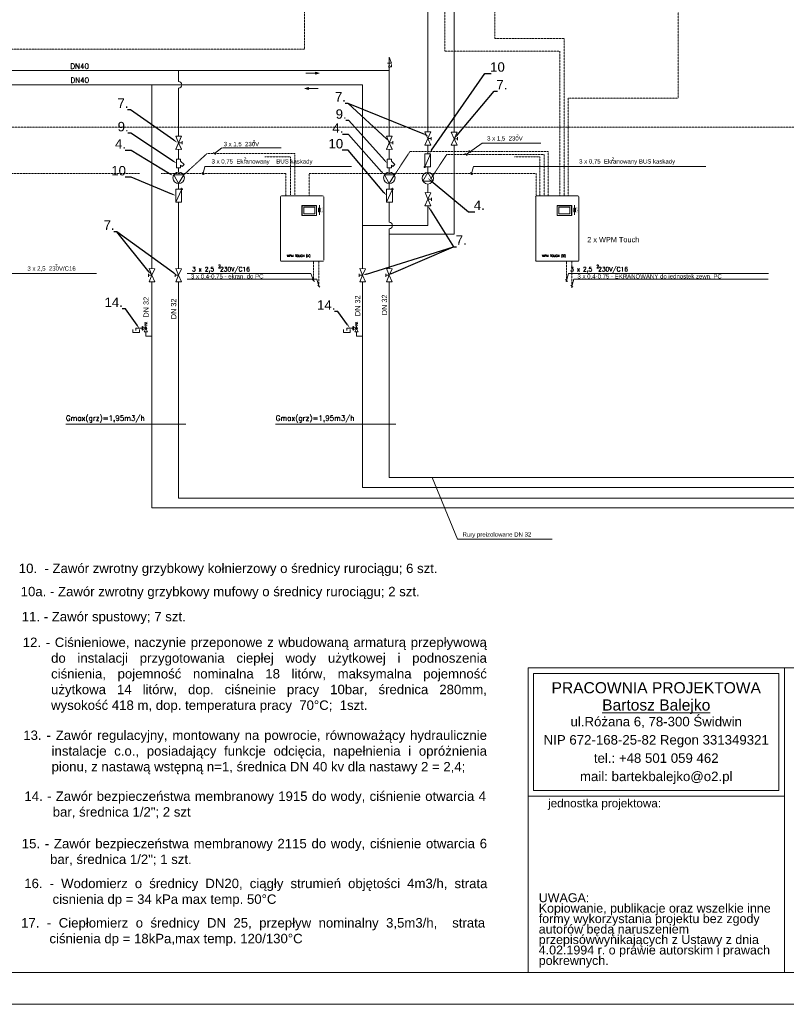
# Model space of a CAD drawing. Header units: millimetres. Extents: x 11633 to 96114, y -4650 to 25050.
# Tile 2 of 25: x 68312 to 82944, y -4650 to 14147. Entities that reach past the tile are written whole.
import ezdxf
from ezdxf import colors
from ezdxf.entities.mleader import LeaderData, LeaderLine
from ezdxf.math import Vec2, Vec3

# ---------------------------------------------------------------- set-up
doc = ezdxf.new("R2010")
doc.units = ezdxf.units.MM
doc.linetypes.add('ČÁRKOVANÁ', pattern=[19.05, 12.7, -6.35])
doc.layers.get('0').update_dxf_attribs({"lineweight": 9})
for name, color, linetype, lineweight in [('$ME-armatura', 7, 'Continuous', 9), ('ARCH TABELA_Nr_Pióra__21', 252, 'Continuous', 9), ('ARCH TABELA_Nr_Pióra__7', 252, 'Continuous', 13), ('Elektroinstalace', 4, 'ČÁRKOVANÁ', 9), ('Popisky', 7, 'Continuous', 9), ('Popisy', 7, 'Continuous', 9), ('Przewody elektryczne', 4, 'ČÁRKOVANÁ', 9), ('Rurociągi (wszystkie)', 1, 'Continuous', 30), ('Tekst', 7, 'Continuous', 9), ('Urządzenia - Armatura', 7, 'Continuous', 9)]:
    doc.layers.add(name, color=color, linetype=linetype, lineweight=lineweight)
doc.layers.add('_TABELA', color=7, linetype='Continuous')
doc.styles.add('GENERATED_STYLE_7', font='arial.ttf')
doc.styles.add('GENERATED_STYLE_8', font='arial.ttf')
doc.styles.get("Standard").update_dxf_attribs({"font": 'arial.ttf'})
doc.styles.add('styl5', font='simplex.shx')

msp = doc.modelspace()

# ---------------------------------------------------------------- hatches: boundary and pattern name
at = {"layer": '$ME-armatura', "lineweight": 15}
for points in [[(73957, 13109), (73957, 13143), (74026, 13126)], [(73823, 12850), (73823, 12817), (73754, 12833)]]:
    msp.add_hatch(color=256, dxfattribs=at).paths.add_polyline_path(points)
at = {"layer": 'Urządzenia - Armatura', "lineweight": 15}
for points in [[(70661, 8292), (70656, 8292), (70656, 8220), (70661, 8220)], [(70740, 8256, 1), (70700, 8256, 1)], [(74683, 8292), (74678, 8292), (74678, 8220), (74683, 8220)], [(74761, 8256, 1), (74721, 8256, 1)]]:
    msp.add_hatch(color=256, dxfattribs=at).paths.add_polyline_path(points)

# ---------------------------------------------------------------- linework, layer by layer
at = {"layer": '$ME-armatura', "lineweight": 15}
for p, q in [((75367, 13432), (75410, 13317)), ((75367, 13268), (75367, 13432)), ((75410, 13317), (75331, 13317)), ((75367, 13179), (75367, 13236)), ((75383, 13250), (75406, 13250)), ((75406, 13250), (75406, 13293)), ((73957, 13126), (73774, 13126)), ((74026, 13126), (73957, 13143)), ((73957, 13109), (73957, 13143)), ((74026, 13126), (73957, 13109)), ((73754, 12833), (73823, 12850)), ((73754, 12833), (73823, 12817)), ((73823, 12850), (73823, 12817)), ((73823, 12833), (74006, 12833))]:
    msp.add_line(p, q, dxfattribs=at)
msp.add_circle((75367, 13252), 16.1, dxfattribs=at)
at = {"color": 7, "linetype": 'Continuous', "lineweight": 15}
for p, q in [((73298, 10779), (73293, 10765)), ((73293, 10765), (73293, 9554)), ((73312, 10785), (73298, 10779)), ((74094, 10785), (73312, 10785)), ((74108, 10779), (74094, 10785)), ((74114, 9554), (74114, 10765)), ((78163, 10765), (78157, 10779)), ((78167, 10779), (78162, 10765)), ((78162, 10765), (78162, 9554)), ((78181, 10785), (78167, 10779)), ((78963, 10785), (78181, 10785)), ((78977, 10779), (78963, 10785)), ((78983, 10765), (78977, 10779)), ((78983, 9554), (78983, 10765)), ((73699, 10593), (73703, 10593)), ((73699, 10415), (73699, 10593)), ((73703, 10593), (73703, 10415)), ((73704, 10599), (73704, 10594)), ((73704, 10599), (73973, 10599)), ((73973, 10594), (73704, 10594)), ((73944, 10566), (73733, 10566)), ((73733, 10566), (73733, 10440)), ((73944, 10440), (73944, 10566)), ((73973, 10594), (73973, 10599)), ((73974, 10593), (73979, 10593)), ((73974, 10414), (73974, 10593)), ((73979, 10593), (73979, 10414)), ((78568, 10593), (78572, 10593)), ((78568, 10415), (78568, 10593)), ((78572, 10593), (78572, 10415)), ((78573, 10599), (78573, 10594)), ((78573, 10599), (78842, 10599)), ((78842, 10594), (78573, 10594)), ((78813, 10566), (78602, 10566)), ((78602, 10566), (78602, 10440)), ((78813, 10440), (78813, 10566)), ((78842, 10594), (78842, 10599)), ((78843, 10593), (78848, 10593)), ((78843, 10414), (78843, 10593)), ((78848, 10593), (78848, 10414)), ((73699, 10414), (73703, 10414)), ((73704, 10412), (73973, 10412)), ((73704, 10408), (73704, 10412)), ((73973, 10408), (73704, 10408)), ((73733, 10440), (73944, 10440)), ((73973, 10412), (73973, 10408)), ((73974, 10414), (73979, 10414)), ((78568, 10414), (78572, 10414)), ((78573, 10412), (78842, 10412)), ((78573, 10408), (78573, 10412)), ((78842, 10408), (78573, 10408)), ((78602, 10440), (78813, 10440)), ((78842, 10412), (78842, 10408)), ((78843, 10414), (78848, 10414)), ((73293, 9554), (73298, 9540)), ((73298, 9540), (73312, 9534)), ((73312, 9534), (74094, 9534)), ((74094, 9534), (74108, 9540)), ((78157, 9540), (78163, 9554)), ((78162, 9554), (78167, 9540)), ((78167, 9540), (78181, 9534)), ((78181, 9534), (78963, 9534)), ((78963, 9534), (78977, 9540)), ((78977, 9540), (78983, 9554))]:
    msp.add_line(p, q, dxfattribs=at)
at = {"lineweight": 15}
for p, q in [((74018, 10547), (74018, 10476)), ((74018, 10547), (74049, 10547)), ((74033, 10604), (74033, 10419)), ((74049, 10547), (74049, 10476)), ((78887, 10547), (78887, 10476)), ((78887, 10547), (78918, 10547)), ((78902, 10604), (78902, 10419)), ((78918, 10547), (78918, 10476)), ((74049, 10476), (74018, 10476)), ((78918, 10476), (78887, 10476))]:
    msp.add_line(p, q, dxfattribs=at)
at = {"color": 7, "linetype": 'Continuous', "lineweight": 15}
for centre, radius, start, end in [((73704, 10593), 5.47, 90, 180), ((73704, 10593), 1.09, 90, 180), ((73973, 10593), 5.47, 0, 90), ((73973, 10593), 1.09, 0, 90), ((78573, 10593), 5.47, 90, 180), ((78573, 10593), 1.09, 90, 180), ((78842, 10593), 5.47, 0, 90), ((78842, 10593), 1.09, 0, 90), ((73704, 10414), 5.47, 180, 270), ((73704, 10414), 1.09, 180, 270), ((73973, 10414), 1.09, 270, 0), ((73973, 10414), 5.47, 270, 0), ((78573, 10414), 5.47, 180, 270), ((78573, 10414), 1.09, 180, 270), ((78842, 10414), 1.09, 270, 0), ((78842, 10414), 5.47, 270, 0)]:
    msp.add_arc(centre, radius, start, end, dxfattribs=at)
at = {"layer": '_TABELA', "color": 7, "lineweight": 15}
for p, q in [((56614, -4040), (95514, -4040)), ((54114, -4650), (96114, -4650))]:
    msp.add_line(p, q, dxfattribs=at)
at = {"layer": 'ARCH TABELA_Nr_Pióra__21', "color": 0, "linetype": 'Continuous'}
for p, q in [((78014, -4040), (78014, 1772)), ((78014, 1772), (82908, 1772)), ((78014, -675), (78014, 1772)), ((78014, 1772), (95514, 1772)), ((82908, 1772), (82908, -4040)), ((82908, -675), (82908, 1772)), ((78120, -569), (78120, 1665)), ((78120, 1665), (82801, 1665)), ((82801, -569), (82801, 1665)), ((82908, -4040), (82908, 1372)), ((78014, -675), (82908, -675)), ((78120, -569), (82801, -569)), ((78014, -4040), (82908, -4040)), ((95514, -4040), (82908, -4040))]:
    msp.add_line(p, q, dxfattribs=at)
at = {"layer": 'Elektroinstalace', "color": 253, "linetype": 'Continuous', "lineweight": 15}
for p, q in [((72029, 11593), (72173, 11703)), ((72180, 11703), (73304, 11703)), ((76831, 11576), (77136, 11791)), ((77136, 11791), (78260, 11791)), ((72009, 11612), (72048, 11573)), ((76811, 11595), (76850, 11556)), ((76886, 11650), (76925, 11611)), ((76667, 4230), (76187, 5405)), ((76667, 4230), (78478, 4230))]:
    msp.add_line(p, q, dxfattribs=at)
at = {"layer": 'Popisy', "linetype": 'Continuous', "lineweight": 15}
for p, q in [((71805, 11183), (71848, 11343)), ((71848, 11343), (74642, 11343)), ((76929, 11183), (76971, 11343)), ((76971, 11343), (81411, 11343)), ((71792, 11229), (71831, 11190)), ((76916, 11229), (76955, 11190)), ((68104, 9304), (69777, 9304)), ((71507, 9303), (73866, 9303)), ((73920, 9169), (73866, 9303)), ((78742, 9143), (78785, 9303)), ((78785, 9303), (82606, 9303)), ((71509, 9194), (73984, 9194)), ((73900, 9189), (73939, 9150)), ((73900, 9189), (73939, 9150)), ((74021, 9061), (73984, 9194)), ((74002, 9080), (74041, 9041)), ((74002, 9080), (74041, 9041)), ((78730, 9189), (78769, 9150)), ((78831, 9080), (78870, 9041)), ((78843, 9034), (78886, 9194)), ((78886, 9194), (82598, 9194))]:
    msp.add_line(p, q, dxfattribs=at)
at = {"layer": 'Przewody elektryczne', "color": 253, "lineweight": 15, "ltscale": 0.3}
for p, q in [((76424, 21089), (76424, 13549)), ((77382, 18948), (77382, 13787)), ((73746, 16884), (73746, 13583)), ((78701, 13787), (78701, 10785)), ((67792, 13583), (73746, 13583)), ((78621, 13549), (78621, 10785)), ((78778, 12646), (78778, 10785)), ((84171, 12093), (67866, 12093)), ((71889, 11593), (71442, 11183)), ((71889, 11593), (73565, 11593)), ((72992, 11528), (73478, 11528)), ((73478, 11528), (73478, 10801)), ((73565, 11593), (73565, 10801)), ((75761, 11631), (75425, 11119)), ((75761, 11631), (77559, 11631)), ((76465, 11576), (76159, 11111)), ((77485, 11576), (76465, 11576)), ((77485, 11576), (78321, 11576)), ((77559, 11631), (78398, 11631)), ((77756, 11528), (78242, 11528)), ((78242, 11528), (78242, 10785)), ((78321, 11576), (78321, 10785)), ((78398, 11631), (78398, 10785)), ((68106, 11209), (70597, 11209)), ((71014, 11209), (73392, 11209)), ((73392, 11209), (73392, 10785)), ((73834, 11212), (73834, 10785)), ((73834, 11212), (78168, 11209)), ((78168, 11209), (78168, 10785)), ((73920, 9169), (73920, 9533)), ((74021, 9061), (74021, 9534)), ((78749, 9169), (78749, 9533)), ((78851, 9061), (78851, 9534))]:
    msp.add_line(p, q, dxfattribs=at)
for points in [[(80881, 16246), (80881, 12646), (78778, 12646)], [(77382, 13787), (78701, 13787)], [(76424, 13549), (78621, 13549)]]:
    msp.add_lwpolyline(points, dxfattribs=at)
at = {"layer": 'Rurociągi (wszystkie)', "lineweight": 15}
for p, q in [((76101, 12761), (76101, 18454)), ((76101, 13365), (76101, 13900)), ((76101, 12003), (76101, 13365)), ((73606, 12904), (62240, 12904)), ((70848, 12904), (67685, 12904)), ((70836, 11924), (70836, 12904)), ((74858, 12904), (70848, 12904)), ((74858, 11924), (74858, 12904)), ((70836, 11924), (70836, 10654)), ((74858, 11924), (74858, 10654)), ((76102, 11751), (76102, 11588)), ((76102, 11336), (76102, 11230)), ((70837, 9394), (70836, 10914)), ((74858, 9394), (74858, 10914)), ((76102, 11010), (76102, 10845)), ((76102, 10219), (76102, 10593)), ((76102, 10219), (74858, 10219)), ((70837, 9394), (70837, 9761)), ((74858, 9394), (74858, 9761)), ((70836, 8108), (70836, 9142)), ((74857, 8108), (74857, 9142)), ((70836, 4826), (70836, 8742)), ((74857, 5217), (74857, 8742)), ((70720, 8185), (70720, 8108)), ((70720, 8108), (70836, 8108)), ((74741, 8185), (74741, 8108)), ((74741, 8108), (74857, 8108)), ((80703, 5216), (74857, 5217)), ((86624, 5216), (78134, 5217)), ((89215, 4826), (70836, 4826))]:
    msp.add_line(p, q, dxfattribs=at)
at = {"layer": 'Rurociągi (wszystkie)', "color": 4, "linetype": 'ByBlock', "lineweight": 15, "ltscale": 0.5}
for p, q in [((76604, 12751), (76604, 16699)), ((76604, 13355), (76604, 13900)), ((76604, 12001), (76604, 13428)), ((76604, 10053), (76604, 11749)), ((76604, 10053), (75367, 10053))]:
    msp.add_line(p, q, dxfattribs=at)
at = {"layer": 'Rurociągi (wszystkie)', "color": 150, "lineweight": 15}
for p, q in [((73606, 13179), (61754, 13179)), ((70787, 13179), (61754, 13179)), ((70848, 13179), (67685, 13179)), ((75367, 13179), (70848, 13179)), ((71346, 12966), (71346, 13179)), ((75367, 11924), (75367, 13179)), ((71346, 11924), (71346, 12842)), ((71346, 11486), (71346, 11672)), ((71346, 11486), (71346, 11661)), ((75367, 11486), (75367, 11672)), ((75367, 11486), (75367, 11661)), ((71346, 11239), (71346, 11322)), ((75367, 11239), (75367, 11322)), ((71346, 10914), (71346, 11019)), ((75367, 10914), (75367, 11019)), ((71346, 10157), (71346, 10662)), ((75367, 10281), (75367, 10662)), ((71346, 9394), (71346, 10157)), ((75367, 9394), (75367, 10157)), ((71345, 9142), (71345, 5015)), ((75366, 9142), (75366, 5405)), ((80613, 5405), (75366, 5405)), ((86534, 5405), (78302, 5405)), ((89125, 5015), (71345, 5015))]:
    msp.add_line(p, q, dxfattribs=at)
for centre in [(71346, 12904), (75367, 10219)]:
    msp.add_arc(centre, 62.1, 270, 90, dxfattribs=at)
at = {"layer": 'Tekst', "lineweight": 15}
for p, q in [((71484, 6427), (69191, 6427)), ((75489, 6427), (73196, 6427))]:
    msp.add_line(p, q, dxfattribs=at)
at = {"layer": 'Urządzenia - Armatura', "lineweight": 15}
for p, q in [((71400, 11925), (71290, 11924)), ((71290, 11924), (71346, 11798)), ((71401, 11924), (71290, 11673)), ((71291, 11925), (71346, 11798)), ((71401, 11924), (71291, 11925)), ((71400, 11925), (71346, 11798)), ((75422, 11925), (75312, 11924)), ((75312, 11924), (75367, 11798)), ((75423, 11924), (75312, 11673)), ((75313, 11925), (75367, 11798)), ((75423, 11924), (75313, 11925)), ((75422, 11925), (75367, 11798)), ((76046, 11751), (76101, 11877)), ((76047, 12003), (76101, 11877)), ((76157, 12003), (76047, 12003)), ((76157, 12003), (76101, 11877)), ((76101, 11877), (76168, 11877)), ((76156, 11751), (76101, 11877)), ((76168, 11904), (76168, 11849)), ((76549, 11749), (76604, 11875)), ((76550, 12001), (76604, 11875)), ((76660, 12001), (76550, 12001)), ((76660, 12001), (76604, 11875)), ((76604, 11875), (76671, 11875)), ((76659, 11749), (76604, 11875)), ((76671, 11902), (76671, 11847)), ((71400, 11672), (71290, 11673)), ((71291, 11672), (71346, 11798)), ((71401, 11673), (71291, 11672)), ((71346, 11798), (71412, 11799)), ((71401, 11673), (71346, 11798)), ((71400, 11672), (71346, 11798)), ((71346, 11798), (71412, 11798)), ((71412, 11771), (71412, 11826)), ((71412, 11826), (71412, 11771)), ((75422, 11672), (75312, 11673)), ((75313, 11672), (75367, 11798)), ((75423, 11673), (75313, 11672)), ((75367, 11798), (75434, 11799)), ((75423, 11673), (75367, 11798)), ((75422, 11672), (75367, 11798)), ((75367, 11798), (75434, 11798)), ((75434, 11771), (75434, 11826)), ((75434, 11826), (75434, 11771)), ((76156, 11751), (76046, 11751)), ((76659, 11749), (76549, 11749)), ((76044, 11349), (76044, 11588)), ((76044, 11588), (76154, 11588)), ((76154, 11588), (76049, 11348)), ((76154, 11588), (76154, 11336)), ((76058, 11336), (76154, 11336)), ((71251, 11185), (71442, 11183)), ((71344, 11019), (71251, 11185)), ((71442, 11183), (71344, 11019)), ((75273, 11185), (75463, 11183)), ((75366, 11019), (75273, 11185)), ((75463, 11183), (75366, 11019)), ((76006, 11067), (76103, 11230)), ((76103, 11230), (76196, 11064)), ((71293, 10662), (71293, 10914)), ((71390, 10914), (71293, 10914)), ((75315, 10662), (75315, 10914)), ((75411, 10914), (75315, 10914)), ((76196, 11064), (76006, 11067)), ((71293, 10662), (71398, 10901)), ((71403, 10900), (71403, 10662)), ((75315, 10662), (75420, 10901)), ((75425, 10900), (75425, 10662)), ((76047, 10593), (76102, 10719)), ((76048, 10845), (76102, 10719)), ((76158, 10844), (76048, 10845)), ((76158, 10844), (76102, 10719)), ((76102, 10719), (76169, 10718)), ((76157, 10592), (76102, 10719)), ((76169, 10746), (76169, 10691)), ((71403, 10662), (71293, 10662)), ((75425, 10662), (75315, 10662)), ((76157, 10592), (76047, 10593)), ((70769, 9240), (70769, 9295)), ((70836, 9268), (70769, 9268)), ((70781, 9142), (70836, 9268)), ((70782, 9394), (70836, 9268)), ((70782, 9394), (70892, 9393)), ((70892, 9393), (70836, 9268)), ((70891, 9141), (70836, 9268)), ((71278, 9240), (71278, 9295)), ((71345, 9268), (71278, 9268)), ((71290, 9142), (71345, 9268)), ((71291, 9394), (71345, 9268)), ((71291, 9394), (71401, 9393)), ((71401, 9393), (71345, 9268)), ((71400, 9141), (71345, 9268)), ((74791, 9240), (74791, 9295)), ((74858, 9268), (74791, 9268)), ((74802, 9142), (74858, 9268)), ((74803, 9394), (74858, 9268)), ((74803, 9394), (74913, 9393)), ((74913, 9393), (74858, 9268)), ((74912, 9141), (74858, 9268)), ((75300, 9240), (75300, 9295)), ((75367, 9268), (75300, 9268)), ((75311, 9142), (75367, 9268)), ((75312, 9394), (75367, 9268)), ((75312, 9394), (75422, 9393)), ((75422, 9393), (75367, 9268)), ((75421, 9141), (75367, 9268)), ((70781, 9142), (70891, 9141)), ((71290, 9142), (71400, 9141)), ((74802, 9142), (74912, 9141)), ((75311, 9142), (75421, 9141)), ((70649, 8287), (70656, 8283)), ((70649, 8287), (70649, 8225)), ((70656, 8292), (70656, 8220)), ((70661, 8292), (70656, 8292)), ((70661, 8292), (70661, 8220)), ((70661, 8281), (70701, 8264)), ((70692, 8359), (70747, 8372)), ((70692, 8359), (70747, 8345)), ((70692, 8332), (70747, 8345)), ((70692, 8332), (70747, 8318)), ((70692, 8305), (70747, 8318)), ((70720, 8298), (70692, 8305)), ((70720, 8276), (70720, 8298)), ((74670, 8287), (74678, 8283)), ((74670, 8287), (74670, 8225)), ((74678, 8292), (74678, 8220)), ((74683, 8292), (74678, 8292)), ((74683, 8292), (74683, 8220)), ((74683, 8281), (74723, 8264)), ((74714, 8359), (74769, 8372)), ((74714, 8359), (74769, 8345)), ((74714, 8332), (74769, 8345)), ((74714, 8332), (74769, 8318)), ((74714, 8305), (74769, 8318)), ((74741, 8298), (74714, 8305)), ((74741, 8276), (74741, 8298)), ((70473, 8232), (70473, 8173)), ((70473, 8173), (70599, 8173)), ((70649, 8256), (70531, 8256)), ((70531, 8256), (70531, 8214)), ((70599, 8173), (70599, 8232)), ((70649, 8225), (70656, 8228)), ((70661, 8220), (70656, 8220)), ((70661, 8230), (70701, 8248)), ((70689, 8185), (70712, 8237)), ((70689, 8185), (70750, 8185)), ((70750, 8185), (70728, 8237)), ((74495, 8232), (74495, 8173)), ((74495, 8173), (74620, 8173)), ((74670, 8256), (74553, 8256)), ((74553, 8256), (74553, 8214)), ((74620, 8173), (74620, 8232)), ((74670, 8225), (74678, 8228)), ((74683, 8220), (74678, 8220)), ((74683, 8230), (74723, 8248)), ((74710, 8185), (74733, 8237)), ((74710, 8185), (74772, 8185)), ((74772, 8185), (74749, 8237))]:
    msp.add_line(p, q, dxfattribs=at)
at = {"layer": 'Urządzenia - Armatura', "color": 0, "linetype": 'Continuous', "lineweight": 15}
for points in [[(71306, 11486), (71384, 11486)], [(71306, 11322), (71306, 11486)], [(71384, 11447), (71384, 11486)], [(75328, 11486), (75406, 11486)], [(75328, 11322), (75328, 11486)], [(75406, 11447), (75406, 11486)], [(71306, 11322), (71384, 11322)], [(71356, 11322), (71337, 11322), (71356, 11322), (71337, 11322), (71356, 11322)], [(71384, 11447), (71450, 11380)], [(71450, 11380), (71414, 11342), (71384, 11372)], [(71384, 11322), (71384, 11372)], [(75328, 11322), (75406, 11322)], [(75378, 11322), (75358, 11322), (75378, 11322), (75358, 11322), (75378, 11322)], [(75406, 11447), (75472, 11380)], [(75472, 11380), (75436, 11342), (75406, 11372)], [(75406, 11322), (75406, 11372)]]:
    msp.add_lwpolyline(points, dxfattribs=at)
at = {"layer": 'Urządzenia - Armatura', "lineweight": 15}
for centre, radius in [((76044, 11336), 13.8), ((71346, 11129), 110), ((75367, 11129), 110), ((76102, 11120), 110), ((71403, 10914), 13.8), ((75425, 10914), 13.8), ((70720, 8256), 20), ((74741, 8256), 20)]:
    msp.add_circle(centre, radius, dxfattribs=at)

# ---------------------------------------------------------------- texts
at = {"color": 254, "lineweight": 15, "char_height": 17.5, "width": 181.26, "attachment_point": 9, "rotation": 90}
for insert in [(74096, 10612), (78965, 10612)]:
    msp.add_mtext('\\pxqc;3 x 6,3AT', dxfattribs=dict(at, insert=insert))
at = {"lineweight": 15, "char_height": 180, "attachment_point": 1}
for s, insert, width in [('\\pxi-3,l4,qjt4;\\A1;10.  - Zawór zwrotny grzybkowy kołnierzowy o średnicy rurociągu; 6 szt. \\P', (68115, 3763), 11312.28), ('\\pxi-3,l4,qjt4;\\A1;10a. - Zawór zwrotny grzybkowy mufowy o średnicy rurociągu; 2 szt. \\P', (68151, 3320), 9061.87), ('\\pxi-3,l4,qjt4;\\A1;11. - Zawór spustowy; 7 szt.', (68171, 2842), 10611.07), ('\\pxi-3,l4,qjt4;\\A1;12. - Ciśnieniowe, naczynie przeponowe z wbudowaną armaturą przepływową do instalacji przygotowania ciepłej wody użytkowej i podnoszenia ciśnienia, pojemność nominalna 18 litórw, maksymalna pojemność użytkowa 14 litórw, dop. ciśneinie pracy 10bar, średnica 280mm, wysokość 418 m, dop. temperatura pracy  70%%dC;  1szt.', (68191, 2351), 9010.99), ('\\pxi-3,l4,qjt4;13. - Zawór regulacyjny, montowany na powrocie, równoważący hydraulicznie instalacje c.o., posiadający funkcje odcięcia, napełnienia i opróżnienia pionu, z nastawą wstępną n=1, średnica DN 40 kv dla nastawy 2 = 2,4;', (68201, 577), 9002.69), ('\\pxi-3,l4,qjt4;14. - Zawór bezpieczeństwa membranowy 1915 do wody, ciśnienie otwarcia 4 bar, średnica 1/2"; 2 szt', (68222, -587), 8962.05), ('\\pxi-3,l4,qjt4;15. - Zawór bezpieczeństwa membranowy 2115 do wody, ciśnienie otwarcia 6 bar, średnica 1/2"; 1 szt.', (68172, -1491), 9032.9), ('\\pxi-3,l4,qjt4;16. - Wodomierz o średnicy DN20, ciągły strumień objętości 4m3/h, strata cisnienia dp = 34 kPa max temp. 50%%dC', (68219, -2252), 8993.73)]:
    msp.add_mtext(s, dxfattribs=dict(at, insert=insert, width=width))
at = {"insert": (68160, -3004), "char_height": 180, "width": 9008.74, "attachment_point": 1}
msp.add_mtext('\\pxi-3,l4,qjt4;17. - Ciepłomierz o średnicy DN 25, przepływ nominalny 3,5m3/h,  strata ciśnienia dp = 18kPa,max temp. 120/130%%dC', dxfattribs=at)
at = {"layer": 'ARCH TABELA_Nr_Pióra__7', "color": 0, "linetype": 'Continuous', "insert": (80461, 1500), "char_height": 212.77, "attachment_point": 2, "line_spacing_factor": 0.926719, "style": 'GENERATED_STYLE_8'}
msp.add_mtext('{PRACOWNIA PROJEKTOWA\\P\\LBartosz Balejko}', dxfattribs=at)
at = {"layer": 'ARCH TABELA_Nr_Pióra__7', "color": 0, "linetype": 'Continuous', "style": 'GENERATED_STYLE_7'}
for s, insert, char_height, width, attachment_point, line_spacing_factor in [('{ul.Różana 6, 78-300 Świdwin\\PNIP 672-168-25-82 Regon 331349321\\Ptel.: +48 501 059 462\\Pmail: bartekbalejko@o2.pl}', (80461, 838), 180.85, 4680.85, 2, 1.156383), ('{UWAGA:\\PKopiowanie, publikacje oraz wszelkie inne formy wykorzystania projektu bez zgody autorów będą naruszeniem przepisówwynikających z Ustawy z dnia 4.02.1994 r. o prawie autorskim i prawach pokrewnych.}', (78219, -2530), 170.213, 4483.41, 1, 0.703415)]:
    msp.add_mtext(s, dxfattribs=dict(at, insert=insert, char_height=char_height, width=width, attachment_point=attachment_point, line_spacing_factor=line_spacing_factor))
at = {"layer": 'ARCH TABELA_Nr_Pióra__7', "color": 0, "linetype": 'Continuous', "insert": (78397, -730), "char_height": 159.58, "attachment_point": 1, "style": 'GENERATED_STYLE_7'}
msp.add_mtext('{jednostka projektowa:}', dxfattribs=at)
at = {"layer": 'Popisky', "lineweight": 15}
for s, height, p in [('2', 55, (72762, 11794)), ('3 x 1,5  230V', 82.5, (77234, 11840)), ('2', 55, (77792, 11903)), ('3 x 1,5  230V', 82.5, (72204, 11732)), ('3 x 0.4-0.75 - ekran. do PC', 82.5, (71581, 9206)), ('3 x 0.4-0.75 - EKRANOWANY do jednostek zewn. PC', 82.5, (78958, 9206)), ('Rury preizolowane DN 32', 82.5, (76764, 4279))]:
    msp.add_text(s, height=height, dxfattribs=at).set_placement(p)
at = {"layer": 'Popisy', "lineweight": 15}
for s, height, p in [('3 x 0,75  Ekranowany    BUS kaskady', 82.5, (71974, 11401)), ('2', 55, (72597, 11463)), ('3 x 0,75  Ekranowany BUS kaskady', 82.5, (78990, 11401)), ('2', 55, (79614, 11463)), ('3 x 2,5  230V/C16', 82.5, (68459, 9355)), ('2', 55, (68990, 9429)), ('2', 55, (79855, 9241))]:
    msp.add_text(s, height=height, dxfattribs=at).set_placement(p)
at = {"layer": 'Tekst', "lineweight": 15, "style": 'styl5'}
for s, height, p in [('DN40', 100, (69279, 13209)), ('DN40', 100, (69282, 12942)), ('WPM TOUCH (A)', 41.68, (73414, 9618)), ('WPM TOUCH (B)', 41.68, (78283, 9618)), ('3 x 2,5  230V/C16', 82.5, (71602, 9343)), ('2', 60, (72100, 9406)), ('3 x 2,5  230V/C16', 82.5, (78819, 9343)), ('2', 60, (79317, 9406)), ('Gmax(grz)=1,95m3/h', 100, (69194, 6492)), ('Gmax(grz)=1,95m3/h', 100, (73199, 6492))]:
    msp.add_text(s, height=height, dxfattribs=at).set_placement(p)
at = {"layer": 'Tekst', "lineweight": 15}
msp.add_text('2 x WPM Touch', height=100, dxfattribs=at).set_placement((79144, 9898))
for p in [(74812, 8488), (75324, 8505), (70775, 8460), (71300, 8428)]:
    msp.add_text('DN 32', height=100, rotation=90, dxfattribs=at).set_placement(p)

# ---------------------------------------------------------------- leaders
at = {"color": 6, "lineweight": 15}
ml = msp.add_multileader_mtext('Standard', dxfattribs=at)
ml.set_content('10', color=6)
ml.set_leader_properties()
ml.build(insert=Vec2(0, 0))
ml.multileader.update_dxf_attribs({"text_left_attachment_type": 6, "text_right_attachment_type": 6, "dogleg_length": 48, "arrow_head_size": 80})
ctx = ml.context
ctx.base_point, ctx.char_height, ctx.arrow_head_size, ctx.landing_gap_size, ctx.plane_origin = Vec3(77298, 13118), 180, 80, 0, Vec3(-104014, -51399)
ctx.left_attachment, ctx.right_attachment, ctx.text_align_type = 6, 6, 1
notes = []
notes.append((ctx, [(0, (1, 1, 0), (77192, 13118), (1, 0), 106, [(0, [(76127, 11588)], 0, [])])]))
ctx.mtext.insert, ctx.mtext.width, ctx.mtext.alignment, ctx.mtext.line_spacing_style = Vec3(77431, 13334), 10.76, 2, 2
ml = msp.add_multileader_mtext('Standard', dxfattribs=at)
ml.set_content('7.', color=6)
ml.set_leader_properties()
ml.build(insert=Vec2(0, 0))
ml.multileader.update_dxf_attribs({"text_left_attachment_type": 6, "dogleg_length": 48, "arrow_head_size": 80})
ctx = ml.context
ctx.base_point, ctx.char_height, ctx.arrow_head_size, ctx.landing_gap_size, ctx.plane_origin = Vec3(77418, 12782), 180, 80, 0, Vec3(-101063, -50427)
ctx.left_attachment, ctx.text_align_type = 6, 1
notes.append((ctx, [(0, (1, 1, 0), (77370, 12782), (1, 0), 48, [(0, [(76610, 11879)], 0, [])])]))
ctx.mtext.insert, ctx.mtext.width, ctx.mtext.alignment, ctx.mtext.line_spacing_style = Vec3(77516, 12998), 10.76, 2, 2
ml = msp.add_multileader_mtext('Standard', dxfattribs=at)
ml.set_content('7.', color=6)
ml.set_leader_properties()
ml.build(insert=Vec2(0, 0))
ml.multileader.update_dxf_attribs({"text_left_attachment_type": 6, "text_right_attachment_type": 6, "dogleg_length": 48, "arrow_head_size": 80})
ctx = ml.context
ctx.base_point, ctx.char_height, ctx.arrow_head_size, ctx.landing_gap_size, ctx.plane_origin = Vec3(70185, 12428), 180, 80, 0, Vec3(-106351, -50505)
ctx.left_attachment, ctx.right_attachment, ctx.text_align_type = 6, 6, 1
notes.append((ctx, [(0, (1, 1, 0), (70430, 12428), (-1, 0), 48, [(0, [(71322, 11800)], 0, [])])]))
ctx.mtext.insert, ctx.mtext.width, ctx.mtext.alignment, ctx.mtext.line_spacing_style = Vec3(70283, 12644), 10.76, 2, 2
ml = msp.add_multileader_mtext('Standard', dxfattribs=at)
ml.set_content('7.', color=6)
ml.set_leader_properties()
ml.build(insert=Vec2(0, 0))
ml.multileader.update_dxf_attribs({"text_left_attachment_type": 6, "text_right_attachment_type": 6, "dogleg_length": 48, "arrow_head_size": 80})
ctx = ml.context
ctx.base_point, ctx.char_height, ctx.arrow_head_size, ctx.landing_gap_size, ctx.plane_origin = Vec3(74336, 12548), 180, 80, 0, Vec3(-101849, -50427)
ctx.left_attachment, ctx.right_attachment, ctx.text_align_type = 6, 6, 1
notes.append((ctx, [(0, (1, 1, 0), (74581, 12548), (-1, 0), 48, [(0, [(76121, 11923)], 0, [])])]))
ctx.mtext.insert, ctx.mtext.width, ctx.mtext.alignment, ctx.mtext.line_spacing_style = Vec3(74434, 12764), 10.76, 2, 2
ml = msp.add_multileader_mtext('Standard', dxfattribs=at)
ml.set_content('', color=6)
ml.set_leader_properties()
ml.build(insert=Vec2(0, 0))
ml.multileader.update_dxf_attribs({"text_left_attachment_type": 6, "dogleg_length": 48, "arrow_head_size": 80})
ctx = ml.context
ctx.base_point, ctx.char_height, ctx.arrow_head_size, ctx.landing_gap_size, ctx.plane_origin = Vec3(74533, 12422), 180, 80, 0, Vec3(-102595, -50533)
ctx.left_attachment, ctx.text_align_type = 6, 1
notes.append((ctx, [(0, (1, 1, 0), (74581, 12548), (-1, 0), 48, [(0, [(75375, 11817)], 0, [])])]))
ctx.mtext.insert, ctx.mtext.width, ctx.mtext.alignment, ctx.mtext.line_spacing_style = Vec3(74533, 12638), 10.76, 2, 2
ml = msp.add_multileader_mtext('Standard', dxfattribs=at)
ml.set_content('9.', color=6)
ml.set_leader_properties()
ml.build(insert=Vec2(0, 0))
ml.multileader.update_dxf_attribs({"text_left_attachment_type": 6, "text_right_attachment_type": 6, "dogleg_length": 48, "arrow_head_size": 80})
ctx = ml.context
ctx.base_point, ctx.char_height, ctx.arrow_head_size, ctx.landing_gap_size, ctx.plane_origin = Vec3(74350, 12220), 180, 80, 0, Vec3(-103931, -51245)
ctx.left_attachment, ctx.right_attachment, ctx.text_align_type = 6, 6, 1
notes.append((ctx, [(0, (1, 1, 0), (74595, 12220), (-1, 0), 48, [(0, [(75328, 11404)], 0, [])])]))
ctx.mtext.insert, ctx.mtext.width, ctx.mtext.alignment, ctx.mtext.line_spacing_style = Vec3(74448, 12436), 10.76, 2, 2
ml = msp.add_multileader_mtext('Standard', dxfattribs=at)
ml.set_content('9.', color=6)
ml.set_leader_properties()
ml.build(insert=Vec2(0, 0))
ml.multileader.update_dxf_attribs({"text_left_attachment_type": 6, "text_right_attachment_type": 6, "dogleg_length": 48, "arrow_head_size": 80})
ctx = ml.context
ctx.base_point, ctx.char_height, ctx.arrow_head_size, ctx.landing_gap_size, ctx.plane_origin = Vec3(70188, 11980), 180, 80, 0, Vec3(-107953, -51245)
ctx.left_attachment, ctx.right_attachment, ctx.text_align_type = 6, 6, 1
notes.append((ctx, [(0, (1, 1, 0), (70433, 11980), (-1, 0), 48, [(0, [(71306, 11404)], 0, [])])]))
ctx.mtext.insert, ctx.mtext.width, ctx.mtext.alignment, ctx.mtext.line_spacing_style = Vec3(70287, 12196), 10.76, 2, 2
ml = msp.add_multileader_mtext('Standard', dxfattribs=at)
ml.set_content('4.', color=6)
ml.set_leader_properties()
ml.build(insert=Vec2(0, 0))
ml.multileader.update_dxf_attribs({"text_left_attachment_type": 6, "text_right_attachment_type": 6, "dogleg_length": 48, "arrow_head_size": 80})
ctx = ml.context
ctx.base_point, ctx.char_height, ctx.arrow_head_size, ctx.landing_gap_size, ctx.plane_origin = Vec3(74287, 11954), 180, 80, 0, Vec3(-105285, -50359)
ctx.left_attachment, ctx.right_attachment, ctx.text_align_type = 6, 6, 1
notes.append((ctx, [(0, (1, 1, 0), (74590, 11954), (-1, 0), 106, [(0, [(75273, 11185)], 0, [])])]))
ctx.mtext.insert, ctx.mtext.width, ctx.mtext.alignment, ctx.mtext.line_spacing_style = Vec3(74386, 12170), 10.76, 2, 2
ml = msp.add_multileader_mtext('Standard', dxfattribs=at)
ml.set_content('4.', color=6)
ml.set_leader_properties()
ml.build(insert=Vec2(0, 0))
ml.multileader.update_dxf_attribs({"text_left_attachment_type": 6, "text_right_attachment_type": 6, "dogleg_length": 48, "arrow_head_size": 80})
ctx = ml.context
ctx.base_point, ctx.char_height, ctx.arrow_head_size, ctx.landing_gap_size, ctx.plane_origin = Vec3(70137, 11650), 180, 80, 0, Vec3(-109025, -51303)
ctx.left_attachment, ctx.right_attachment, ctx.text_align_type = 6, 6, 1
notes.append((ctx, [(0, (1, 1, 0), (70440, 11650), (-1, 0), 106, [(0, [(71242, 11166)], 0, [])])]))
ctx.mtext.insert, ctx.mtext.width, ctx.mtext.alignment, ctx.mtext.line_spacing_style = Vec3(70236, 11866), 10.76, 2, 2
ml = msp.add_multileader_mtext('Standard', dxfattribs=at)
ml.set_content('10', color=6)
ml.set_leader_properties()
ml.build(insert=Vec2(0, 0))
ml.multileader.update_dxf_attribs({"text_left_attachment_type": 6, "text_right_attachment_type": 6, "dogleg_length": 48, "arrow_head_size": 80})
ctx = ml.context
ctx.base_point, ctx.char_height, ctx.arrow_head_size, ctx.landing_gap_size, ctx.plane_origin = Vec3(74213, 11654), 180, 80, 0, Vec3(-104742, -52080)
ctx.left_attachment, ctx.right_attachment, ctx.text_align_type = 6, 6, 1
notes.append((ctx, [(0, (1, 1, 0), (74584, 11654), (-1, 0), 106, [(0, [(75315, 10788)], 0, [])])]))
ctx.mtext.insert, ctx.mtext.width, ctx.mtext.alignment, ctx.mtext.line_spacing_style = Vec3(74346, 11870), 10.76, 2, 2
ml = msp.add_multileader_mtext('Standard', dxfattribs=at)
ml.set_content('10', color=6)
ml.set_leader_properties()
ml.build(insert=Vec2(0, 0))
ml.multileader.update_dxf_attribs({"text_left_attachment_type": 6, "text_right_attachment_type": 6, "dogleg_length": 48, "arrow_head_size": 80})
ctx = ml.context
ctx.base_point, ctx.char_height, ctx.arrow_head_size, ctx.landing_gap_size, ctx.plane_origin = Vec3(70067, 11138), 180, 80, 0, Vec3(-108764, -52080)
ctx.left_attachment, ctx.right_attachment, ctx.text_align_type = 6, 6, 1
notes.append((ctx, [(0, (1, 1, 0), (70439, 11138), (-1, 0), 106, [(0, [(71293, 10788)], 0, [])])]))
ctx.mtext.insert, ctx.mtext.width, ctx.mtext.alignment, ctx.mtext.line_spacing_style = Vec3(70200, 11354), 10.76, 2, 2
ml = msp.add_multileader_mtext('Standard', dxfattribs=at)
ml.set_content('4.', color=6)
ml.set_leader_properties()
ml.build(insert=Vec2(0, 0))
ml.multileader.update_dxf_attribs({"text_left_attachment_type": 6, "text_right_attachment_type": 6, "dogleg_length": 48, "arrow_head_size": 80})
ctx = ml.context
ctx.base_point, ctx.char_height, ctx.arrow_head_size, ctx.landing_gap_size, ctx.plane_origin = Vec3(76987, 10479), 180, 80, 0, Vec3(-102365, -52064)
ctx.left_attachment, ctx.right_attachment, ctx.text_align_type = 6, 6, 1
notes.append((ctx, [(0, (1, 1, 0), (76881, 10479), (1, 0), 106, [(0, [(76102, 11120)], 0, [])])]))
ctx.mtext.insert, ctx.mtext.width, ctx.mtext.alignment, ctx.mtext.line_spacing_style = Vec3(77085, 10695), 10.76, 2, 2
ml = msp.add_multileader_mtext('Standard', dxfattribs=at)
ml.set_content('', color=6)
ml.set_leader_properties()
ml.build(insert=Vec2(0, 0))
ml.multileader.update_dxf_attribs({"text_left_attachment_type": 6, "dogleg_length": 48, "arrow_head_size": 80})
ctx = ml.context
ctx.base_point, ctx.char_height, ctx.arrow_head_size, ctx.landing_gap_size, ctx.plane_origin = Vec3(76641, 9813), 180, 80, 0, Vec3(-101868, -51631)
ctx.left_attachment, ctx.text_align_type = 6, 1
notes.append((ctx, [(0, (1, 1, 0), (76593, 9813), (1, 0), 48, [(0, [(76102, 10593)], 0, [])])]))
ctx.mtext.insert, ctx.mtext.width, ctx.mtext.alignment, ctx.mtext.line_spacing_style = Vec3(76641, 10029), 10.76, 2, 2
ml = msp.add_multileader_mtext('Standard', dxfattribs=at)
ml.set_content('7.', color=6)
ml.set_leader_properties()
ml.build(insert=Vec2(0, 0))
ml.multileader.update_dxf_attribs({"text_left_attachment_type": 6, "text_right_attachment_type": 6, "dogleg_length": 48, "arrow_head_size": 80})
ctx = ml.context
ctx.base_point, ctx.char_height, ctx.arrow_head_size, ctx.landing_gap_size, ctx.plane_origin = Vec3(69919, 10099), 180, 80, 0, Vec3(-106361, -53036)
ctx.left_attachment, ctx.right_attachment, ctx.text_align_type = 6, 6, 1
notes.append((ctx, [(0, (1, 1, 0), (70165, 10099), (-1, 0), 48, [(0, [(71312, 9269)], 0, [])])]))
ctx.mtext.insert, ctx.mtext.width, ctx.mtext.alignment, ctx.mtext.line_spacing_style = Vec3(70018, 10315), 10.76, 2, 2
ml = msp.add_multileader_mtext('Standard', dxfattribs=at)
ml.set_content('', color=6)
ml.set_leader_properties()
ml.build(insert=Vec2(0, 0))
ml.multileader.update_dxf_attribs({"text_left_attachment_type": 6, "dogleg_length": 48, "arrow_head_size": 80})
ctx = ml.context
ctx.base_point, ctx.char_height, ctx.arrow_head_size, ctx.landing_gap_size, ctx.plane_origin = Vec3(70117, 9973), 180, 80, 0, Vec3(-107147, -53036)
ctx.left_attachment, ctx.text_align_type = 6, 1
notes.append((ctx, [(0, (1, 1, 0), (70165, 10099), (-1, 0), 48, [(0, [(70836, 9268)], 0, [])])]))
ctx.mtext.insert, ctx.mtext.width, ctx.mtext.alignment, ctx.mtext.line_spacing_style = Vec3(70117, 10189), 10.76, 2, 2
ml = msp.add_multileader_mtext('Standard', dxfattribs=at)
ml.set_content('', color=6)
ml.set_leader_properties()
ml.build(insert=Vec2(0, 0))
ml.multileader.update_dxf_attribs({"text_left_attachment_type": 6, "dogleg_length": 48, "arrow_head_size": 80})
ctx = ml.context
ctx.base_point, ctx.char_height, ctx.arrow_head_size, ctx.landing_gap_size, ctx.plane_origin = Vec3(76641, 9813), 180, 80, 0, Vec3(-103126, -53036)
ctx.left_attachment, ctx.text_align_type = 6, 1
notes.append((ctx, [(0, (1, 1, 0), (76593, 9813), (1, 0), 48, [(0, [(74858, 9268)], 0, [])])]))
ctx.mtext.insert, ctx.mtext.width, ctx.mtext.alignment, ctx.mtext.line_spacing_style = Vec3(76736, 10029), 10.76, 2, 2
ml = msp.add_multileader_mtext('Standard', dxfattribs=at)
ml.set_content('7.', color=6)
ml.set_leader_properties()
ml.build(insert=Vec2(0, 0))
ml.multileader.update_dxf_attribs({"text_left_attachment_type": 6, "dogleg_length": 48, "arrow_head_size": 80})
ctx = ml.context
ctx.base_point, ctx.char_height, ctx.arrow_head_size, ctx.landing_gap_size, ctx.plane_origin = Vec3(76641, 9813), 180, 80, 0, Vec3(-102339, -53036)
ctx.left_attachment, ctx.text_align_type = 6, 1
notes.append((ctx, [(0, (1, 1, 0), (76593, 9813), (1, 0), 48, [(0, [(75334, 9269)], 0, [])])]))
ctx.mtext.insert, ctx.mtext.width, ctx.mtext.alignment, ctx.mtext.line_spacing_style = Vec3(76740, 10029), 10.76, 2, 2
ml = msp.add_multileader_mtext('Standard', dxfattribs=at)
ml.set_content('14.', color=6)
ml.set_leader_properties()
ml.build(insert=Vec2(0, 0))
ml.multileader.update_dxf_attribs({"text_left_attachment_type": 6, "text_right_attachment_type": 6, "dogleg_length": 48, "arrow_head_size": 80})
ctx = ml.context
ctx.base_point, ctx.char_height, ctx.arrow_head_size, ctx.landing_gap_size, ctx.plane_origin = Vec3(69935, 8627), 180, 80, 0, Vec3(-109542, -54178)
ctx.left_attachment, ctx.right_attachment, ctx.text_align_type = 6, 6, 1
notes.append((ctx, [(0, (1, 1, 0), (70331, 8627), (-1, 0), 52.8, [(0, [(70597, 8248)], 0, [])])]))
ctx.mtext.insert, ctx.mtext.width, ctx.mtext.alignment, ctx.mtext.line_spacing_style = Vec3(70106, 8843), 10.76, 2, 2
ml = msp.add_multileader_mtext('Standard', dxfattribs=at)
ml.set_content('14.', color=6)
ml.set_leader_properties()
ml.build(insert=Vec2(0, 0))
ml.multileader.update_dxf_attribs({"text_left_attachment_type": 6, "text_right_attachment_type": 6, "dogleg_length": 48, "arrow_head_size": 80})
ctx = ml.context
ctx.base_point, ctx.char_height, ctx.arrow_head_size, ctx.landing_gap_size, ctx.plane_origin = Vec3(73992, 8575), 180, 80, 0, Vec3(-105522, -54185)
ctx.left_attachment, ctx.right_attachment, ctx.text_align_type = 6, 6, 1
notes.append((ctx, [(0, (1, 1, 0), (74387, 8575), (-1, 0), 52.8, [(0, [(74617, 8256)], 0, [])])]))
ctx.mtext.insert, ctx.mtext.width, ctx.mtext.alignment, ctx.mtext.line_spacing_style = Vec3(74163, 8791), 10.76, 2, 2
for ctx, leaders in notes:
    for number, flags, end, landing, length, lines in leaders:
        leader = LeaderData()
        leader.index, (leader.has_last_leader_line, leader.has_dogleg_vector, leader.attachment_direction) = number, flags
        leader.last_leader_point, leader.dogleg_vector, leader.dogleg_length = Vec3(end), Vec3(landing), length
        for number, points, colour, breaks in lines:
            line = LeaderLine()
            line.index, line.vertices, line.color, line.breaks = number, Vec3.list(points), colors.encode_raw_color(colour), breaks
            leader.lines.append(line)
        ctx.leaders.append(leader)

doc.saveas('drawing.dxf')
